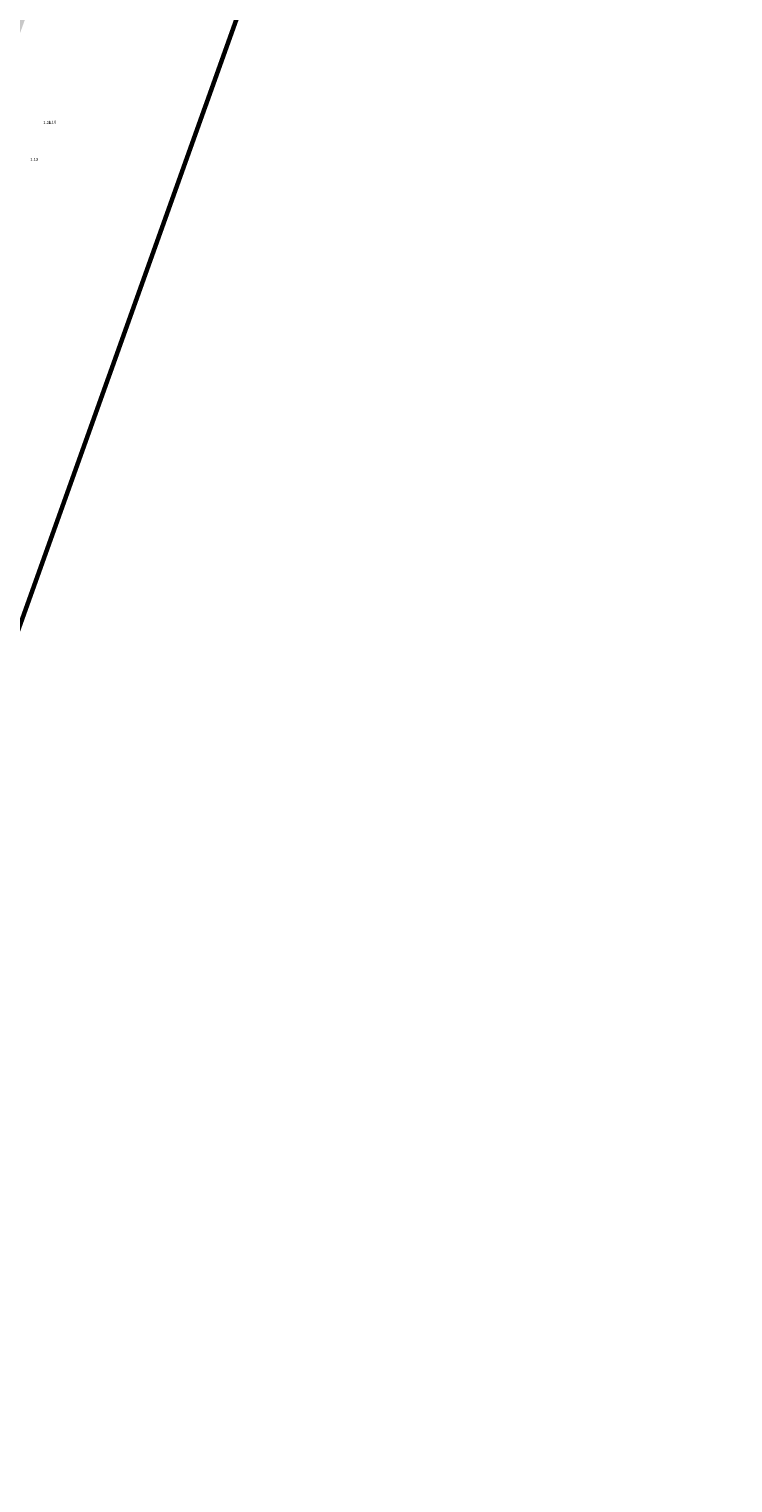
# Model space of a CAD drawing. Header units: metres. Extents: x 132707 to 140183, y 449708 to 457222.
# Tile 10 of 29: x 136541 to 136594, y 453610 to 453720. Entities that reach past the tile are written whole.
import ezdxf

# ---------------------------------------------------------------- set-up
doc = ezdxf.new("R2010")
doc.units = ezdxf.units.M
doc.layers.add('-DR-alg-bladkaders viewports', color=7, linetype='Continuous', lineweight=60)
doc.layers.add('-DR-bs-txt-hoogtemaat', color=253, linetype='Continuous')
doc.layers.add('-DR-nw-gr-arc-gras', color=7, linetype='Continuous', true_color=0x8ebf73)
doc.styles.add('Drong', font='txt', dxfattribs={"height": 1.8})
pattern_1 = [(115.335625, (136636.36562, 453727.95952), (-0.335521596, -0.158855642), [0.09, -0.2812275]), (205.335625, (136636.36562, 453727.95952), (0.158855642, -0.335521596), [0.09, -0.2812275])]

msp = doc.modelspace()

# ---------------------------------------------------------------- hatches: boundary and pattern name
at = {"layer": '-DR-nw-gr-arc-gras', "transparency": 33554687}
h = msp.add_hatch(dxfattribs=at)
h.set_pattern_fill('AGR-BOLLEN', color=256, scale=0.15, pattern_type=2)
h.set_pattern_definition(pattern_1)
edge = h.paths.add_edge_path()
edge.add_arc((11815580.016, -3784284.907), 12424198.771, 160.0566581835, 160.0569484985, ccw=False)
edge.add_line((136455.782, 453494.254), (136455.124, 453494.493))
edge.add_line((136455.124, 453494.493), (136433.813, 453435.768))
edge.add_line((136433.813, 453435.768), (136432.179, 453431.255))
edge.add_line((136432.179, 453431.255), (136431.678, 453429.87))
edge.add_line((136431.678, 453429.87), (136432.336, 453429.631))
edge.add_line((136432.336, 453429.631), (136434.309, 453435.077))
h = msp.add_hatch(dxfattribs=at)
h.set_pattern_fill('AGR-BOLLEN', color=256, scale=0.15, pattern_type=2)
h.set_pattern_definition(pattern_1)
h.paths.add_polyline_path([(136517.459, 453661.303), (136517.6, 453660.968), (136518.031, 453659.946), (136563.643, 453785.652, -0.4142136), (136564.924, 453786.251), (136568.994, 453784.774), (136568.181, 453782.486), (136569.123, 453782.151), (136570.268, 453785.375), (136565.265, 453787.191, 0.4142136), (136562.831, 453786.053), (136562.737, 453786.087)])

# ---------------------------------------------------------------- linework, layer by layer
at = {"layer": '-DR-alg-bladkaders viewports'}
msp.add_lwpolyline([(136568.476, 453755.227), (136503.031, 453572.087), (136454.356, 453589.481), (136519.802, 453772.621)], close=True, dxfattribs=at)

# ---------------------------------------------------------------- texts
at = {"layer": '-DR-bs-txt-hoogtemaat', "color": 253, "char_height": 0.22, "attachment_point": 7, "style": 'Drong'}
for s, insert in [('1.20', (136541.644, 453713.237, 1.2)), ('1.10', (136542.037, 453713.278, 1.101)), ('1.13', (136540.665, 453710.444, 1.129))]:
    msp.add_mtext(s, dxfattribs=dict(at, insert=insert))

doc.saveas('drawing.dxf')
